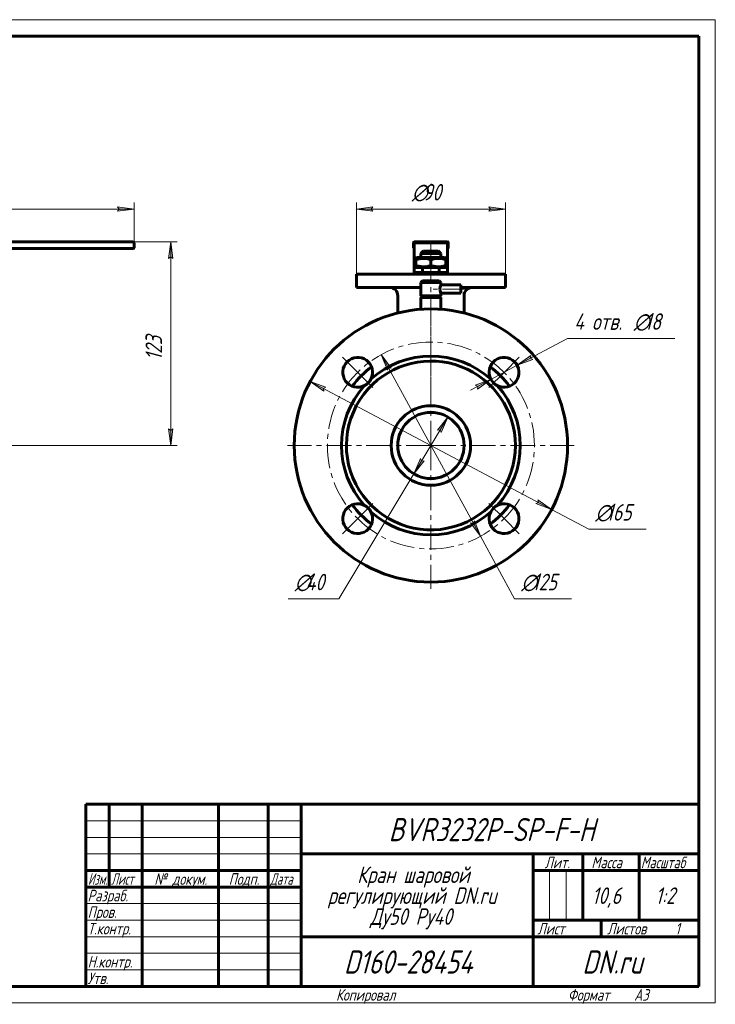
# Model space of a CAD drawing. Header units: millimetres. Extents: x 0 to 420, y 0 to 297.
# Tile 21 of 21: x 210 to 420, y 0 to 297. Entities that reach past the tile are written whole.
import ezdxf

# ---------------------------------------------------------------- set-up
doc = ezdxf.new("R2010")
doc.units = ezdxf.units.MM
for name, pattern in [('K5LT_AXLED', [12, 7.5, -1.5, 1.5, -1.5]), ('K5LT_BASIC', [0]), ('K5LT_THIN', [0])]:
    doc.linetypes.add(name, pattern=pattern)
doc.layers.add('Системный слой', color=7, linetype='Continuous')
doc.layers.add('Системный слой (1)', color=7, linetype='Continuous', true_color=0x6c6c6c)
doc.styles.add('KDIMTEXTSTYLE', font='GOST_AU.SHX', dxfattribs={"width": 0.96, "oblique": 15, "height": 5})
doc.styles.add('KTEXTSTYLE', font='GOST_AU.SHX', dxfattribs={"width": 0.96, "height": 5})
doc.dimstyles.new('KDIMSTYLE (0.50)', dxfattribs={"dimtxt": 5, "dimasz": 1, "dimexe": 2, "dimexo": 0, "dimgap": 1, "dimtad": 1, "dimlfac": 2, "dimtxsty": 'KDIMTEXTSTYLE', "dimsah": 1, "dimcen": 0, "dimdle": 1, "dimadec": 0, "dimazin": 0, "dimtfac": 0.667, "dimtmove": 0, "dimatfit": 3, "dimfxl": 1, "dimtvp": 1, "dimtolj": 1, "dimtzin": 0, "dimarcsym": 0})

# ---------------------------------------------------------------- blocks, each defined once
blk = doc.blocks.new('D1')
at = {"layer": 'Системный слой (1)'}
for points in [[(126.52, 239.8), (127.02, 240.46), (122.02, 239.8), (127.02, 239.14)], [(244.52, 239.8), (239.52, 240.46), (240.02, 239.8), (239.52, 239.14)]]:
    blk.add_hatch(color=7, dxfattribs=at).paths.add_polyline_path(points)
at = {"layer": 'Системный слой (1)', "color": 7, "linetype": 'K5LT_THIN', "lineweight": 18}
for p, q in [((122.02, 227.13), (122.02, 241.8)), ((244.52, 229.63), (244.52, 241.8)), ((122.02, 239.8), (127.02, 240.46)), ((127.02, 239.14), (122.02, 239.8)), ((127.02, 240.46), (126.52, 239.8)), ((126.52, 239.8), (127.02, 239.14)), ((240.02, 239.8), (239.52, 240.46)), ((239.52, 240.46), (244.52, 239.8)), ((244.52, 239.8), (239.52, 239.14)), ((239.52, 239.14), (240.02, 239.8))]:
    blk.add_line(p, q, dxfattribs=at)
blk.add_wipeout([(177.86, 240.8), (177.86, 248.18), (188.25, 248.18), (188.25, 240.8)]).dxf.layer = 'Системный слой (1)'
blk.add_line((244.52, 239.8), (122.02, 239.8), dxfattribs=at)
at = {"layer": 'Системный слой (1)', "color": 7, "insert": (177.86, 247.39), "char_height": 5, "attachment_point": 1, "style": 'KTEXTSTYLE'}
blk.add_mtext('\\H5.0;\\W1.000;\\Q15;\\Q15;\\W0.965;245', dxfattribs=at)
blk = doc.blocks.new('KDIMARROW_01')
at = {"layer": 'Системный слой'}
blk.add_hatch(color=0, dxfattribs=at).paths.add_polyline_path([(-5, -0.66), (0, 0), (-5, 0.66), (-4.5, 0)])
at = {"layer": 'Системный слой', "color": 0, "linetype": 'K5LT_THIN', "lineweight": 18}
for p, q in [((-4.5, 0), (-5, 0.66)), ((-5, 0.66), (0, 0)), ((0, 0), (-5, -0.66)), ((-5, -0.66), (-4.5, 0))]:
    blk.add_line(p, q, dxfattribs=at)
at = {"layer": 'Системный слой (1)', "color": 0, "linetype": 'K5LT_THIN', "lineweight": 18}
blk.add_line((334.14, 168.38), (333.64, 168.38), dxfattribs=at)
blk = doc.blocks.new('D2')
at = {"layer": 'Системный слой (1)'}
for points in [[(256.24, 224.88), (255.58, 229.88), (254.92, 224.88), (255.58, 225.38)], [(255.58, 168.38), (256.24, 173.38), (255.58, 172.88), (254.92, 173.38)]]:
    blk.add_hatch(color=7, dxfattribs=at).paths.add_polyline_path(points)
at = {"layer": 'Системный слой (1)', "color": 7, "linetype": 'K5LT_THIN', "lineweight": 18}
for p, q in [((239.52, 229.88), (257.58, 229.88)), ((254.92, 224.88), (255.58, 229.88)), ((255.58, 229.88), (256.24, 224.88)), ((255.58, 225.38), (254.92, 224.88)), ((256.24, 224.88), (255.58, 225.38)), ((255.58, 168.38), (254.92, 173.38)), ((254.92, 173.38), (255.58, 172.88)), ((255.58, 172.88), (256.24, 173.38)), ((256.24, 173.38), (255.58, 168.38)), ((199.52, 168.38), (257.58, 168.38))]:
    blk.add_line(p, q, dxfattribs=at)
blk.add_wipeout([(254.58, 194.12), (247.2, 194.12), (247.2, 203.74), (254.58, 203.74)]).dxf.layer = 'Системный слой (1)'
blk.add_line((255.58, 229.88), (255.58, 168.38), dxfattribs=at)
at = {"layer": 'Системный слой (1)', "color": 7, "insert": (247.99, 194.12), "char_height": 5, "attachment_point": 1, "rotation": 90, "style": 'KTEXTSTYLE'}
blk.add_mtext('\\H5.0;\\W1.000;\\Q15;\\Q15;\\W0.965;123', dxfattribs=at)
blk = doc.blocks.new('U40')
at = {"layer": 'Системный слой (1)', "color": 150, "linetype": 'K5LT_BASIC', "lineweight": 60, "true_color": 0x0080ff}
for p, q in [((331.14, 216.13), (311.64, 216.13)), ((356.64, 216.13), (343.14, 216.13))]:
    blk.add_line(p, q, dxfattribs=at)
blk = doc.blocks.new('U41')
at = {"layer": 'Системный слой (1)', "color": 150, "linetype": 'K5LT_BASIC', "lineweight": 60, "true_color": 0x0080ff}
for p, q in [((337.14, 217.63), (337.14, 216.88)), ((337.14, 214.38), (337.14, 213.63))]:
    blk.add_line(p, q, dxfattribs=at)
blk = doc.blocks.new('U42')
at = {"layer": 'Системный слой (1)', "color": 150, "linetype": 'K5LT_BASIC', "lineweight": 60, "true_color": 0x0080ff}
for p, q in [((331.94, 227.13), (334.14, 227.13)), ((334.14, 227.13), (336.34, 227.13))]:
    blk.add_line(p, q, dxfattribs=at)
blk = doc.blocks.new('U43')
at = {"layer": 'Системный слой (1)', "color": 150, "linetype": 'K5LT_BASIC', "lineweight": 60, "true_color": 0x0080ff}
for p, q in [((334.14, 226.33), (331.14, 226.33)), ((337.14, 226.33), (334.14, 226.33))]:
    blk.add_line(p, q, dxfattribs=at)
blk = doc.blocks.new('D3')
at = {"layer": 'Системный слой (1)'}
for points in [[(364.17, 194.73), (364.92, 194.38), (360.2, 192.6), (364.3, 195.54)], [(348.17, 185.42), (352.27, 188.36), (347.55, 186.58), (348.3, 186.24)]]:
    blk.add_hatch(color=7, dxfattribs=at).paths.add_polyline_path(points)
at = {"layer": 'Системный слой (1)', "color": 7, "linetype": 'K5LT_THIN', "lineweight": 18}
for p, q in [((360.2, 192.6), (375.39, 200.73)), ((360.2, 192.6), (366.37, 195.9)), ((364.3, 195.54), (360.2, 192.6)), ((360.2, 192.6), (364.92, 194.38)), ((364.17, 194.73), (364.3, 195.54)), ((364.92, 194.38), (364.17, 194.73)), ((352.27, 188.36), (360.2, 192.6)), ((352.27, 188.36), (346.09, 185.06)), ((352.27, 188.36), (347.55, 186.58)), ((348.17, 185.42), (352.27, 188.36)), ((347.55, 186.58), (348.3, 186.24)), ((348.3, 186.24), (348.17, 185.42))]:
    blk.add_line(p, q, dxfattribs=at)
blk.add_wipeout([(377.39, 201.73), (377.39, 209.11), (404.66, 209.11), (404.66, 201.73)]).dxf.layer = 'Системный слой (1)'
blk.add_line((375.39, 200.73), (407.8, 200.73), dxfattribs=at)
at = {"layer": 'Системный слой (1)', "color": 7, "char_height": 5, "attachment_point": 1, "style": 'KTEXTSTYLE'}
for s, insert in [('\\H5.0;\\W1.000;\\Q15;\\Q15;\\W0.965;4 отв. ', (377.39, 208.31)), ('\\H5.0;\\W1.000;\\Q15;\\Q15;\\W0.965;∅', (395.38, 208.31)), ('\\H5.0;\\W1.000;\\Q15;\\Q15;\\W0.965;18', (398.69, 208.31))]:
    blk.add_mtext(s, dxfattribs=dict(at, insert=insert))
blk = doc.blocks.new('D4')
at = {"layer": 'Системный слой (1)'}
for points in [[(302.42, 185.95), (297.7, 187.71), (301.8, 184.79), (301.67, 185.6)], [(370.58, 149.05), (366.47, 151.98), (366.6, 151.16), (365.85, 150.82)]]:
    blk.add_hatch(color=7, dxfattribs=at).paths.add_polyline_path(points)
at = {"layer": 'Системный слой (1)', "color": 7, "linetype": 'K5LT_THIN', "lineweight": 18}
for p, q in [((297.7, 187.71), (302.42, 185.95)), ((301.8, 184.79), (297.7, 187.71)), ((297.7, 187.71), (370.58, 149.05)), ((302.42, 185.95), (301.67, 185.6)), ((301.67, 185.6), (301.8, 184.79)), ((366.6, 151.16), (366.47, 151.98)), ((366.47, 151.98), (370.58, 149.05)), ((365.85, 150.82), (366.6, 151.16)), ((370.58, 149.05), (365.85, 150.82)), ((370.58, 149.05), (381.8, 143.1))]:
    blk.add_line(p, q, dxfattribs=at)
blk.add_wipeout([(383.8, 144.1), (383.8, 151.49), (396.59, 151.49), (396.59, 144.1)]).dxf.layer = 'Системный слой (1)'
blk.add_line((381.8, 143.1), (399.13, 143.1), dxfattribs=at)
at = {"layer": 'Системный слой (1)', "color": 7, "char_height": 5, "attachment_point": 1, "style": 'KTEXTSTYLE'}
for s, insert in [('\\H5.0;\\W1.000;\\Q15;\\Q15;\\W0.965;∅', (383.8, 150.69)), ('\\H5.0;\\W1.000;\\Q15;\\Q15;\\W0.965;165', (387.1, 150.69))]:
    blk.add_mtext(s, dxfattribs=dict(at, insert=insert))
blk = doc.blocks.new('D5')
at = {"layer": 'Системный слой (1)'}
for points in [[(322.14, 191.74), (319.17, 195.82), (320.99, 191.11), (321.33, 191.87)], [(349.1, 140.95), (347.29, 145.65), (346.95, 144.9), (346.13, 145.02)]]:
    blk.add_hatch(color=7, dxfattribs=at).paths.add_polyline_path(points)
at = {"layer": 'Системный слой (1)', "color": 7, "linetype": 'K5LT_THIN', "lineweight": 18}
for p, q in [((319.17, 195.82), (322.14, 191.74)), ((320.99, 191.11), (319.17, 195.82)), ((319.17, 195.82), (349.1, 140.95)), ((321.33, 191.87), (320.99, 191.11)), ((322.14, 191.74), (321.33, 191.87)), ((349.1, 140.95), (346.13, 145.02)), ((346.13, 145.02), (346.95, 144.9)), ((346.95, 144.9), (347.29, 145.65)), ((347.29, 145.65), (349.1, 140.95)), ((349.1, 140.95), (359.42, 122.05))]:
    blk.add_line(p, q, dxfattribs=at)
blk.add_wipeout([(361.42, 123.05), (361.42, 130.43), (374.09, 130.43), (374.09, 123.05)]).dxf.layer = 'Системный слой (1)'
blk.add_line((359.42, 122.05), (376.61, 122.05), dxfattribs=at)
at = {"layer": 'Системный слой (1)', "color": 7, "char_height": 5, "attachment_point": 1, "style": 'KTEXTSTYLE'}
for s, insert in [('\\H5.0;\\W1.000;\\Q15;\\Q15;\\W0.965;∅', (361.42, 129.63)), ('\\H5.0;\\W1.000;\\Q15;\\Q15;\\W0.965;125', (364.72, 129.63))]:
    blk.add_mtext(s, dxfattribs=dict(at, insert=insert))
blk = doc.blocks.new('D6')
at = {"layer": 'Системный слой (1)'}
for points in [[(337.27, 172.33), (339.28, 176.96), (336.14, 173.01), (336.96, 173.1)], [(329, 159.8), (332.13, 163.76), (331.31, 163.66), (331, 164.43)]]:
    blk.add_hatch(color=7, dxfattribs=at).paths.add_polyline_path(points)
at = {"layer": 'Системный слой (1)', "color": 7, "linetype": 'K5LT_THIN', "lineweight": 18}
for p, q in [((339.28, 176.96), (329, 159.8)), ((336.14, 173.01), (339.28, 176.96)), ((339.28, 176.96), (337.27, 172.33)), ((336.96, 173.1), (336.14, 173.01)), ((337.27, 172.33), (336.96, 173.1)), ((329, 159.8), (331, 164.43)), ((332.13, 163.76), (329, 159.8)), ((331, 164.43), (331.31, 163.66)), ((331.31, 163.66), (332.13, 163.76)), ((329, 159.8), (306.39, 122.05))]:
    blk.add_line(p, q, dxfattribs=at)
blk.add_wipeout([(293.04, 123.05), (293.04, 130.43), (303.93, 130.43), (303.93, 123.05)]).dxf.layer = 'Системный слой (1)'
blk.add_line((306.39, 122.05), (291.04, 122.05), dxfattribs=at)
at = {"layer": 'Системный слой (1)', "color": 7, "char_height": 5, "attachment_point": 1, "style": 'KTEXTSTYLE'}
for s, insert in [('\\H5.0;\\W1.000;\\Q15;\\Q15;\\W0.965;∅', (293.04, 129.63)), ('\\H5.0;\\W1.000;\\Q15;\\Q15;\\W0.965;40', (296.35, 129.63))]:
    blk.add_mtext(s, dxfattribs=dict(at, insert=insert))
blk = doc.blocks.new('D7')
at = {"layer": 'Системный слой (1)'}
for points in [[(316.14, 239.8), (316.64, 240.46), (311.64, 239.8), (316.64, 239.14)], [(351.64, 239.14), (356.64, 239.8), (351.64, 240.46), (352.14, 239.8)]]:
    blk.add_hatch(color=7, dxfattribs=at).paths.add_polyline_path(points)
at = {"layer": 'Системный слой (1)', "color": 7, "linetype": 'K5LT_THIN', "lineweight": 18}
for p, q in [((311.64, 220.13), (311.64, 241.8)), ((356.64, 220.13), (356.64, 241.8)), ((311.64, 239.8), (316.64, 240.46)), ((316.64, 239.14), (311.64, 239.8)), ((316.64, 240.46), (316.14, 239.8)), ((316.14, 239.8), (316.64, 239.14)), ((352.14, 239.8), (351.64, 240.46)), ((351.64, 240.46), (356.64, 239.8)), ((356.64, 239.8), (351.64, 239.14)), ((351.64, 239.14), (352.14, 239.8))]:
    blk.add_line(p, q, dxfattribs=at)
blk.add_wipeout([(328.4, 240.8), (328.4, 248.18), (339.42, 248.18), (339.42, 240.8)]).dxf.layer = 'Системный слой (1)'
blk.add_line((311.64, 239.8), (356.64, 239.8), dxfattribs=at)
at = {"layer": 'Системный слой (1)', "color": 7, "char_height": 5, "attachment_point": 1, "style": 'KTEXTSTYLE'}
for s, insert in [('\\H5.0;\\W1.000;\\Q15;\\Q15;\\W0.965;∅', (328.4, 247.39)), ('\\H5.0;\\W1.000;\\Q15;\\Q15;\\W0.965;90', (331.71, 247.39))]:
    blk.add_mtext(s, dxfattribs=dict(at, insert=insert))
blk = doc.blocks.new('U44')
at = {"layer": 'Системный слой (1)', "color": 150, "linetype": 'K5LT_BASIC', "lineweight": 60, "true_color": 0x0080ff}
for start, end in [(127.0211, 142.9789), (37.0211, 52.9789), (217.0211, 232.9789), (307.0211, 322.9789)]:
    blk.add_arc((334.14, 168.38), 29.75, start, end, dxfattribs=at)
blk = doc.blocks.new('U45')
at = {"layer": 'Системный слой (1)', "color": 150, "linetype": 'K5LT_BASIC', "lineweight": 60, "true_color": 0x0080ff}
for p, q in [((336.94, 216.28), (336.86, 215.65)), ((336.86, 215.65), (336.86, 215.63)), ((336.86, 215.63), (336.89, 215.24)), ((336.89, 215.24), (337.02, 214.7)), ((337.05, 216.65), (336.94, 216.28)), ((337.02, 214.7), (337.12, 214.42)), ((337.1, 216.78), (337.05, 216.65)), ((337.11, 216.83), (337.1, 216.78)), ((337.12, 216.84), (337.11, 216.83)), ((337.13, 216.86), (337.12, 216.85)), ((337.12, 216.85), (337.12, 216.84)), ((337.12, 214.42), (337.14, 214.39)), ((337.14, 216.88), (337.13, 216.88)), ((337.13, 216.88), (337.13, 216.86)), ((337.13, 216.86), (337.13, 216.86)), ((337.13, 216.86), (337.13, 216.86)), ((337.13, 216.86), (337.13, 216.86)), ((337.14, 216.88), (337.14, 216.88)), ((337.14, 216.88), (337.14, 216.88)), ((337.14, 216.88), (337.14, 216.88)), ((337.14, 216.88), (337.14, 216.88)), ((337.14, 216.88), (337.14, 216.88)), ((337.14, 216.88), (337.14, 216.88)), ((337.14, 214.39), (337.14, 214.39)), ((337.14, 214.39), (337.14, 214.39)), ((337.14, 214.39), (337.14, 214.39)), ((337.14, 214.39), (337.14, 214.38)), ((337.14, 214.38), (337.14, 214.38)), ((337.14, 214.38), (337.14, 214.38))]:
    blk.add_line(p, q, dxfattribs=at)
blk = doc.blocks.new('U46')
at = {"layer": 'Системный слой (1)', "color": 30, "linetype": 'K5LT_AXLED', "lineweight": 18, "true_color": 0xff8000}
for q in [(334.14, 211.63), (290.89, 168.38), (377.39, 168.38), (334.14, 125.13)]:
    blk.add_line((334.14, 168.38), q, dxfattribs=at)
blk = doc.blocks.new('U47')
at = {"layer": 'Системный слой (1)', "color": 30, "linetype": 'K5LT_AXLED', "lineweight": 18, "true_color": 0xff8000}
for p, q in [((312.04, 190.48), (307.44, 195.08)), ((356.23, 190.48), (360.83, 195.08)), ((316.64, 185.88), (312.04, 190.48)), ((351.64, 185.88), (356.23, 190.48)), ((316.64, 150.88), (312.04, 146.29)), ((351.64, 150.88), (356.23, 146.29)), ((312.04, 146.29), (307.44, 141.69)), ((356.23, 146.29), (360.83, 141.69))]:
    blk.add_line(p, q, dxfattribs=at)
for start, end in [(45, 135), (135, 225), (315, 45), (225, 315)]:
    blk.add_arc((334.14, 168.38), 31.25, start, end, dxfattribs=at)
blk = doc.blocks.new('U48')
at = {"color": 7, "linetype": 'K5LT_THIN', "lineweight": 18}
for p, q in [((0, 297), (420, 297)), ((420, 297), (420, 0)), ((230, 55), (295, 55)), ((230, 50), (295, 50)), ((230, 45), (295, 45)), ((369.96, 25), (369.96, 40)), ((374.98, 25), (374.98, 40)), ((230, 30), (295, 30)), ((230, 25), (295, 25)), ((230, 20), (295, 20)), ((230, 15), (295, 15)), ((230, 10), (295, 10)), ((420, 0), (0, 0))]:
    blk.add_line(p, q, dxfattribs=at)
at = {"color": 150, "linetype": 'K5LT_BASIC', "lineweight": 60, "true_color": 0x0080ff}
for p, q in [((20, 292), (415, 292)), ((415, 292), (415, 5)), ((230, 60), (415, 60)), ((230, 5), (230, 60)), ((237, 35), (237, 60)), ((247, 5), (247, 60)), ((270, 5), (270, 60)), ((285, 5), (285, 60)), ((295, 5), (295, 60)), ((295, 45), (415, 45)), ((365, 5), (365, 45)), ((380, 25), (380, 45)), ((397, 25), (397, 45)), ((230, 40), (295, 40)), ((365, 40), (380, 40)), ((380, 40), (415, 40)), ((230, 35), (295, 35)), ((365, 25), (415, 25)), ((385.57, 20), (385.57, 25)), ((295, 20), (365, 20)), ((365, 20), (415, 20)), ((415, 5), (20, 5))]:
    blk.add_line(p, q, dxfattribs=at)
at = {"color": 7, "attachment_point": 1, "style": 'KTEXTSTYLE'}
for s, insert, char_height in [('\\H5.0;\\W1.000;\\Q15;\\Q15;\\W0.965;\\H7.00;BVR3232P-SP-F-H', (321.41, 55.86), 7), ('\\H5.0;\\W1.000;\\Q15;\\Q15;\\W0.965;Кран шаровой', (311.89, 41.21), 5), ('\\H5.0;\\W1.000;\\Q15;\\Q15;\\W0.965;\\H3.50;Лит.', (368.47, 44.18), 3.5), ('\\H5.0;\\W1.000;\\Q15;\\Q15;\\W0.965;\\H3.50;Масса', (382.58, 44.18), 3.5), ('\\H5.0;\\W1.000;\\Q15;\\Q15;\\W0.930;\\H3.50;Масштаб', (397.52, 44.18), 3.5), ('\\H5.0;\\W1.000;\\Q15;\\Q15;\\W0.784;\\H3.50;Изм.', (230.62, 39.18), 3.5), ('\\H5.0;\\W1.000;\\Q15;\\Q15;\\W0.799;\\H3.50;Лист', (237.61, 39.18), 3.5), ('\\H5.0;\\W1.000;\\Q15;\\Q15;\\W0.965;\\H3.50;№ докум.', (250.63, 39.18), 3.5), ('\\H5.0;\\W1.000;\\Q15;\\Q15;\\W0.965;\\H3.50;Подп.', (273.1, 39.18), 3.5), ('\\H5.0;\\W1.000;\\Q15;\\Q15;\\W0.799;\\H3.50;Дата', (285.61, 39.18), 3.5), ('\\H5.0;\\W1.000;\\Q15;\\Q15;\\W0.965;\\H3.50;Разраб.', (230.5, 34.18), 3.5), ('\\H5.0;\\W1.000;\\Q15;\\Q15;\\W0.965;регулирующий DN.ru ', (302.96, 34.9), 5), ('\\H5.0;\\W1.000;\\Q15;\\Q15;\\W0.965;10,6', (382.76, 34.9), 5), ('\\H5.0;\\W1.000;\\Q15;\\Q15;\\W0.965;{\\c16711680;1:2}', (401.92, 34.9), 5), ('\\H5.0;\\W1.000;\\Q15;\\Q15;\\W0.965;\\H3.50;Пров.', (230.5, 29.18), 3.5), ('\\H5.0;\\W1.000;\\Q15;\\Q15;\\W0.965;Ду50 Ру40', (315.79, 28.59), 5), ('\\H5.0;\\W1.000;\\Q15;\\Q15;\\W0.965;\\H3.50;Т.контр.', (230.5, 24.18), 3.5), ('\\H5.0;\\W1.000;\\Q15;\\Q15;\\W0.965;\\H3.50;Лист', (366.32, 24.18), 3.5), ('\\H5.0;\\W1.000;\\Q15;\\Q15;\\W0.965;\\H3.50;Листов', (387.36, 24.18), 3.5), ('\\H5.0;\\W1.000;\\Q15;\\Q15;\\W0.965;\\H3.50;1', (407.91, 24.18), 3.5), ('\\H5.0;\\W1.000;\\Q15;\\Q15;\\W0.965;\\H7.00;D160-28454', (307.89, 15.86), 7), ('\\H5.0;\\W1.000;\\Q15;\\Q15;\\W0.965;\\H7.00;DN.ru', (379.84, 15.86), 7), ('\\H5.0;\\W1.000;\\Q15;\\Q15;\\W0.965;\\H3.50;Н.контр.', (230.5, 14.18), 3.5), ('\\H5.0;\\W1.000;\\Q15;\\Q15;\\W0.965;\\H3.50;Утв.', (230.5, 9.18), 3.5), ('\\H5.0;\\W1.000;\\Q15;\\Q15;\\W0.965;\\H3.50;Копировал', (305.5, 4.18), 3.5), ('\\H5.0;\\W1.000;\\Q15;\\Q15;\\W0.965;\\H3.50;Формат', (375.5, 4.18), 3.5), ('\\H5.0;\\W1.000;\\Q15;\\Q15;\\W0.965;\\H3.50;A3', (395.5, 4.18), 3.5)]:
    blk.add_mtext(s, dxfattribs=dict(at, insert=insert, char_height=char_height))

msp = doc.modelspace()

# ---------------------------------------------------------------- linework, layer by layer
at = {"layer": 'Системный слой (1)', "color": 150, "linetype": 'K5LT_BASIC', "lineweight": 60, "true_color": 0x0080ff}
for p, q in [((169.5216, 229.8833), (239.5216, 229.8833)), ((239.5216, 229.8833), (244.2716, 229.8833)), ((244.5216, 229.6333), (244.5216, 228.1333)), ((328.8876, 229.6333), (328.8876, 228.1333)), ((339.1376, 229.8833), (329.1376, 229.8833)), ((329.1376, 229.0475), (329.1376, 229.6333)), ((329.1376, 229.6333), (339.1376, 229.6333)), ((329.1376, 229.0475), (329.1376, 222.2797)), ((339.1376, 229.6333), (339.1376, 229.0475)), ((339.1376, 229.0475), (339.1376, 222.2797)), ((339.3876, 229.6333), (339.3876, 228.1333)), ((239.5216, 227.8833), (169.5216, 227.8833)), ((244.2716, 227.8833), (239.5216, 227.8833)), ((331.9376, 227.1333), (331.1376, 226.3333)), ((331.1376, 225.1333), (331.1376, 226.3333)), ((336.3376, 227.1333), (337.1376, 226.3333)), ((337.1376, 225.1333), (337.1376, 226.3333)), ((330.0126, 225.1333), (329.6375, 224.9168)), ((329.6376, 224.5148), (329.6375, 224.9168)), ((329.6376, 224.5148), (329.6376, 222.7517)), ((338.2626, 225.1333), (330.0126, 225.1333)), ((334.1376, 224.5148), (334.1376, 222.7517)), ((338.2626, 225.1333), (338.6376, 224.9168)), ((338.6376, 224.9168), (338.6376, 224.5148)), ((338.6376, 224.5148), (338.6376, 222.7517)), ((311.6376, 216.1333), (311.6376, 220.1333)), ((356.6376, 220.1333), (311.6376, 220.1333)), ((329.1376, 222.1333), (329.1376, 222.2797)), ((329.1376, 222.1333), (331.6376, 222.1333)), ((329.1376, 220.6333), (329.1376, 222.1333)), ((331.6376, 220.6333), (329.1376, 220.6333)), ((329.6375, 222.3498), (329.6376, 222.7517)), ((330.0126, 222.1333), (329.6375, 222.3498)), ((331.1376, 220.1333), (331.1376, 220.6333)), ((336.6376, 222.1333), (331.6376, 222.1333)), ((331.6376, 222.1333), (331.6376, 220.6333)), ((336.6376, 220.6333), (331.6376, 220.6333)), ((336.6376, 222.1333), (339.1376, 222.1333)), ((336.6376, 220.6333), (336.6376, 222.1333)), ((339.1376, 220.6333), (336.6376, 220.6333)), ((337.1376, 220.1333), (337.1376, 220.6333)), ((338.2626, 222.1333), (338.6376, 222.3498)), ((338.6376, 222.7517), (338.6376, 222.3498)), ((339.1376, 222.2797), (339.1376, 222.1333)), ((339.1376, 222.1333), (339.1376, 220.6333)), ((356.6376, 216.1333), (356.6376, 220.1333)), ((331.6376, 218.1333), (331.1376, 217.6333)), ((331.1376, 217.6333), (331.1376, 213.6333)), ((337.1376, 217.6333), (331.1376, 217.6333)), ((336.6376, 218.1333), (331.6376, 218.1333)), ((336.6376, 218.1333), (337.1376, 217.6333)), ((343.1376, 216.8833), (337.1375, 216.8833)), ((343.1376, 214.3833), (337.1376, 214.3833)), ((343.1376, 216.8833), (343.1376, 215.6333)), ((343.1376, 215.6333), (343.1376, 214.3833)), ((324.1376, 208.4028), (324.1376, 213.6333)), ((337.1376, 213.6333), (331.1376, 213.6333)), ((331.6376, 213.1333), (331.1376, 213.6333)), ((337.1376, 213.1333), (331.1376, 213.1333)), ((331.1376, 213.1333), (331.1376, 209.524)), ((336.6376, 213.1333), (337.1376, 213.6333)), ((337.1376, 213.1333), (337.1376, 209.524)), ((344.1376, 208.4028), (344.1376, 213.6333))]:
    msp.add_line(p, q, dxfattribs=at)
for centre, radius, start, end in [((244.2716, 229.6333), 0.25, 0, 90), ((329.1376, 229.6333), 0.25, 90, 180), ((339.1376, 229.6333), 0.25, 0, 90), ((244.2716, 228.1333), 0.25, 270, 0), ((329.1376, 228.1333), 0.25, 180, 270), ((339.1376, 228.1333), 0.25, 270, 0), ((321.6376, 213.6333), 2.5, 0, 90), ((346.6376, 213.6333), 2.5, 90, 180), ((312.0405, 190.4804), 4.5, 332.782593, 297.217407), ((334.1376, 168.3833), 25.5, 0, 137.917674), ((334.1376, 168.3833), 27, 47.917674, 132.082326), ((356.2346, 190.4804), 4.5, 242.782593, 207.217407), ((312.0405, 190.4804), 4.5, 297.217407, 332.782593), ((356.2346, 190.4804), 4.5, 207.217407, 242.782593), ((334.1376, 168.3833), 27, 137.917674, 222.082326), ((334.1376, 168.3833), 25.5, 137.917674, 0), ((334.1376, 168.3833), 27, 317.917674, 42.082326), ((312.0405, 146.2862), 4.5, 62.782593, 27.217407), ((312.0405, 146.2862), 4.5, 27.217407, 62.782593), ((356.2346, 146.2862), 4.5, 152.782593, 117.217407), ((356.2346, 146.2862), 4.5, 117.217407, 152.782593), ((334.1376, 168.3833), 27, 227.917674, 312.082326)]:
    msp.add_arc(centre, radius, start, end, dxfattribs=at)

# ---------------------------------------------------------------- block references
at = {"layer": 'Системный слой (1)'}
for name in ['U43', 'U42', 'U41', 'U40']:
    msp.add_blockref(name, (0, 0), dxfattribs=at)

# ---------------------------------------------------------------- next in the draw order: dimensions: what is measured, and where the dimension line sits
at = {"layer": 'Системный слой (1)', "color": 7}
dim = msp.add_linear_dim(base=(244.5216, 239.7991), p1=(122.0216, 227.1333), p2=(244.5216, 229.6333), dimstyle='KDIMSTYLE (0.50)', override={"dimexo": 0, "dimpost": '\\H5.0;\\W0.965;\\Q15;<>', "dimblk1": 'KDIMARROW_01', "dimblk2": 'KDIMARROW_01', "dimse1": 0, "dimse2": 0, "dimclrt": 7, "dimtol": 1, "dimtp": 0, "dimtm": 0, "dimtdec": 5, "dimtolj": 1}, dxfattribs=at)
dim.commit()
dim.dimension.update_dxf_attribs({"geometry": 'D1', "text_midpoint": (183.2716, 239.7991), "dimtype": 160})
dim = msp.add_diameter_dim_2p(p1=(348.2987, 186.2352), p2=(364.1706, 194.7255), dimstyle='KDIMSTYLE (0.50)', override={"dimtih": 1, "dimtoh": 1, "dimpost": '\\H5.0;\\W0.965;\\Q15;\\Q15;4 отв. \\H5.0;\\W0.965;\\Q15;<>', "dimblk1": 'KDIMARROW_01', "dimblk2": 'KDIMARROW_01', "dimclrt": 7, "dimtol": 1, "dimtp": 0, "dimtm": 0, "dimtdec": 5, "dimtmove": 1, "dimatfit": 2, "dimtolj": 1}, dxfattribs=at)
dim.commit()
dim.dimension.update_dxf_attribs({"geometry": 'D3', "text_midpoint": (377.3876, 200.7258), "dimtype": 163})

# ---------------------------------------------------------------- next in the draw order: dimensions: what is measured, and where the dimension line sits
dim = msp.add_linear_dim(base=(255.5815, 229.8833), p1=(199.5216, 168.3833), p2=(239.5216, 229.8833), angle=90, dimstyle='KDIMSTYLE (0.50)', override={"dimexo": 0, "dimpost": '\\H5.0;\\W0.965;\\Q15;<>', "dimblk1": 'KDIMARROW_01', "dimblk2": 'KDIMARROW_01', "dimse1": 0, "dimse2": 0, "dimclrt": 7, "dimtol": 1, "dimtp": 0, "dimtm": 0, "dimtdec": 5, "dimtolj": 1}, dxfattribs=at)
dim.commit()
dim.dimension.update_dxf_attribs({"geometry": 'D2', "text_midpoint": (255.5815, 199.1333), "dimtype": 160})
dim = msp.add_diameter_dim_2p(p1=(261.2549, 207.0404), p2=(407.0202, 129.7261), dimstyle='KDIMSTYLE (0.50)', override={"dimtih": 1, "dimtoh": 1, "dimpost": '\\H5.0;\\W0.965;\\Q15;<>', "dimblk1": 'KDIMARROW_01', "dimblk2": 'KDIMARROW_01', "dimclrt": 7, "dimtol": 1, "dimtp": 0, "dimtm": 0, "dimtdec": 5, "dimtmove": 1, "dimatfit": 2, "dimtolj": 1}, dxfattribs=at)
dim.commit()
dim.dimension.update_dxf_attribs({"geometry": 'D4', "text_midpoint": (383.7977, 143.1042), "dimtype": 163})

# ---------------------------------------------------------------- next in the draw order: dimensions: what is measured, and where the dimension line sits
dim = msp.add_diameter_dim_2p(p1=(304.205, 223.2494), p2=(364.0701, 113.5172), dimstyle='KDIMSTYLE (0.50)', override={"dimtih": 1, "dimtoh": 1, "dimpost": '\\H5.0;\\W0.965;\\Q15;<>', "dimblk1": 'KDIMARROW_01', "dimblk2": 'KDIMARROW_01', "dimclrt": 7, "dimtol": 1, "dimtp": 0, "dimtm": 0, "dimtdec": 5, "dimtmove": 1, "dimatfit": 2, "dimtolj": 1}, dxfattribs=at)
dim.commit()
dim.dimension.update_dxf_attribs({"geometry": 'D5', "text_midpoint": (361.4166, 122.047), "dimtype": 163})

# ---------------------------------------------------------------- next in the draw order: linework, layer by layer
at = {"layer": 'Системный слой (1)', "color": 30, "linetype": 'K5LT_AXLED', "lineweight": 18, "true_color": 0xff8000}
msp.add_line((345.1376, 215.6333), (334.8647, 215.6333), dxfattribs=at)

# ---------------------------------------------------------------- next in the draw order: block references
at = {"layer": 'Системный слой (1)'}
msp.add_blockref('U45', (0, 0), dxfattribs=at)

# ---------------------------------------------------------------- next in the draw order: dimensions: what is measured, and where the dimension line sits
at = {"layer": 'Системный слой (1)', "color": 7}
dim = msp.add_linear_dim(base=(311.6376, 239.7991), p1=(356.6376, 220.1333), p2=(311.6376, 220.1333), dimstyle='KDIMSTYLE (0.50)', override={"dimexo": 0, "dimpost": '\\H5.0;\\W0.965;\\Q15;∅<>', "dimblk1": 'KDIMARROW_01', "dimblk2": 'KDIMARROW_01', "dimse1": 0, "dimse2": 0, "dimclrt": 7, "dimtol": 1, "dimtp": 0, "dimtm": 0, "dimtdec": 5, "dimtolj": 1}, dxfattribs=at)
dim.commit()
dim.dimension.update_dxf_attribs({"geometry": 'D7', "text_midpoint": (334.1376, 239.7991), "dimtype": 160})
dim = msp.add_diameter_dim_2p(p1=(344.4135, 185.5415), p2=(323.8616, 151.225), dimstyle='KDIMSTYLE (0.50)', override={"dimtih": 1, "dimtoh": 1, "dimpost": '\\H5.0;\\W0.965;\\Q15;<>', "dimblk1": 'KDIMARROW_01', "dimblk2": 'KDIMARROW_01', "dimclrt": 7, "dimtol": 1, "dimtp": 0, "dimtm": 0, "dimtdec": 5, "dimtmove": 1, "dimatfit": 2, "dimtolj": 1}, dxfattribs=at)
dim.commit()
dim.dimension.update_dxf_attribs({"geometry": 'D6', "text_midpoint": (304.3871, 122.047), "dimtype": 163})

# ---------------------------------------------------------------- next in the draw order: linework, layer by layer
at = {"layer": 'Системный слой (1)', "color": 30, "linetype": 'K5LT_AXLED', "lineweight": 18, "true_color": 0xff8000}
for p, q in [((334.1376, 222.5148), (334.1376, 229.1333)), ((334.1376, 220.1333), (334.1376, 224.7517)), ((334.1376, 181.7374), (334.1376, 222.6333))]:
    msp.add_line(p, q, dxfattribs=at)
at = {"layer": 'Системный слой (1)', "color": 150, "linetype": 'K5LT_BASIC', "lineweight": 60, "true_color": 0x0080ff}
for radius in [41.25, 12, 10]:
    msp.add_circle((334.1376, 168.3833), radius, dxfattribs=at)
for points in [[(334.1376, 224.5148), (333.9408, 224.5804), (333.7432, 224.6399), (333.3461, 224.7434), (333.1467, 224.7876), (332.7454, 224.8577), (332.5436, 224.8836), (332.1376, 224.9149), (331.9332, 224.9202), (331.371, 224.9048), (331.0192, 224.8623), (330.3233, 224.7241), (329.9791, 224.6287), (329.6376, 224.5148)], [(338.6376, 224.5148), (338.4408, 224.5804), (338.2432, 224.6399), (337.8461, 224.7434), (337.6467, 224.7876), (337.2454, 224.8577), (337.0436, 224.8836), (336.6376, 224.9149), (336.4332, 224.9202), (335.871, 224.9048), (335.5192, 224.8623), (334.8233, 224.7241), (334.4791, 224.6287), (334.1376, 224.5148)], [(329.6376, 222.7517), (329.8343, 222.6861), (330.0319, 222.6267), (330.429, 222.5231), (330.6284, 222.479), (331.0297, 222.4088), (331.2315, 222.3829), (331.6375, 222.3516), (331.8419, 222.3463), (332.4041, 222.3617), (332.7559, 222.4043), (333.4518, 222.5425), (333.796, 222.6379), (334.1376, 222.7517)], [(334.1376, 222.7517), (334.3343, 222.6861), (334.5319, 222.6267), (334.929, 222.5231), (335.1284, 222.479), (335.5297, 222.4088), (335.7315, 222.3829), (336.1375, 222.3516), (336.3419, 222.3463), (336.9041, 222.3617), (337.2559, 222.4043), (337.9518, 222.5425), (338.296, 222.6379), (338.6376, 222.7517)]]:
    msp.add_open_spline(points, degree=3, knots=[0.00023807, 0.00023807, 0.00023807, 0.00023807, 1.40575644, 1.40575644, 2.81151288, 2.81151288, 4.21726932, 4.21726932, 5.62302575, 5.62302575, 8.05957743, 8.05957743, 10.49589133, 10.49589133, 10.49589133, 10.49589133], dxfattribs=at)

# ---------------------------------------------------------------- next in the draw order: block references
msp.add_blockref('U48', (0, 0))
at = {"layer": 'Системный слой (1)'}
for name in ['U46', 'U47', 'U44']:
    msp.add_blockref(name, (0, 0), dxfattribs=at)

doc.saveas('drawing.dxf')
